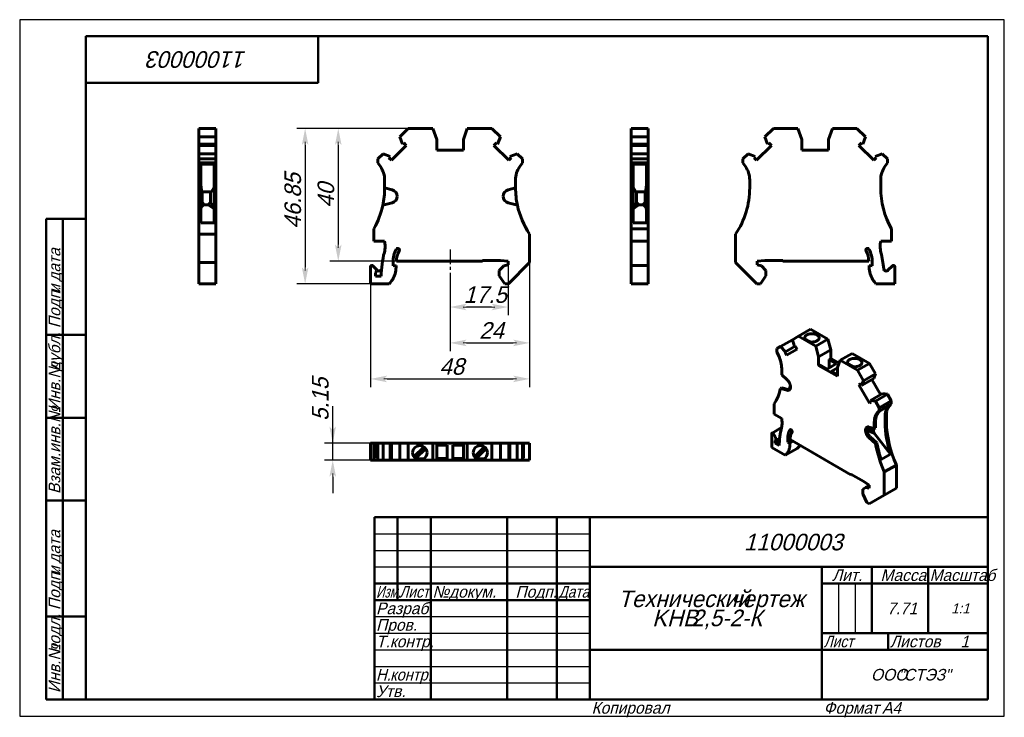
# Model space of a CAD drawing. Header units: millimetres. Extents: x 0 to 297, y 0 to 210.
import ezdxf

# ---------------------------------------------------------------- set-up
doc = ezdxf.new("R2010")
doc.units = ezdxf.units.MM
doc.linetypes.add('CENTER_per1_scale0.137402', pattern=[6.98, 4.3625, -0.8725, 0.8725, -0.8725])
doc.styles.add('TextStyle_1', font='T-FLEX Type A.TTF', dxfattribs={"oblique": 15, "height": 5})
doc.styles.add('TextStyle_2', font='T-FLEX Type A.TTF', dxfattribs={"oblique": 15, "height": 3.5})
doc.styles.add('TextStyle_3', font='T-FLEX Type A.TTF', dxfattribs={"width": 0.744064, "oblique": 15, "height": 3.5})
doc.styles.add('TextStyle_4', font='T-FLEX Type A.TTF', dxfattribs={"width": 0.883061, "oblique": 15, "height": 3.5})
doc.styles.add('TextStyle_5', font='T-FLEX Type A.TTF', dxfattribs={"width": 0.94413, "oblique": 15, "height": 3.5})
doc.styles.add('TextStyle_6', font='T-FLEX Type A.TTF', dxfattribs={"width": 0.98844, "oblique": 15, "height": 3.5})
doc.styles.add('TextStyle_7', font='T-FLEX Type A.TTF', dxfattribs={"oblique": 15, "height": 5})
doc.styles.add('TextStyle_8', font='T-FLEX Type A.TTF', dxfattribs={"oblique": 15, "height": 3})
doc.styles.add('TextStyle_9', font='T-FLEX Type A.TTF', dxfattribs={"oblique": 15, "height": 3.5})
doc.dimstyles.new('DIM_ST_1', dxfattribs={"dimtxt": 5, "dimasz": 5, "dimexe": 2.5, "dimexo": 0, "dimtad": 1, "dimrnd": 0.01, "dimdsep": 46, "dimtxsty": 'TextStyle_1', "dimblk": 'Arrow_3_C7_Status', "dimcen": 0.09, "dimclrd": 7, "dimclre": 7, "dimclrt": 7, "dimazin": 0, "dimtfac": 1, "dimtdec": 0, "dimtmove": 0, "dimatfit": 0, "dimldrblk": 'NONE', "dimfxl": 1, "dimtvp": 1, "dimtolj": 1, "dimarcsym": 0})
doc.dimstyles.new('DIM_ST_2', dxfattribs={"dimtxt": 5, "dimasz": 5, "dimexe": 2.5, "dimexo": 0, "dimtad": 1, "dimrnd": 0.01, "dimdsep": 46, "dimtxsty": 'TextStyle_1', "dimblk": 'Arrow_3_C7_Status', "dimcen": 0.09, "dimclrd": 7, "dimclre": 7, "dimclrt": 7, "dimazin": 0, "dimtfac": 1, "dimtdec": 0, "dimtmove": 0, "dimatfit": 0, "dimldrblk": 'NONE', "dimfxl": 1, "dimtvp": 1, "dimtolj": 1, "dimarcsym": 0})
doc.dimstyles.new('DIM_ST_3', dxfattribs={"dimtxt": 5, "dimasz": 5, "dimexe": 2.5, "dimexo": 0, "dimtad": 1, "dimrnd": 0.01, "dimdsep": 46, "dimtxsty": 'TextStyle_1', "dimblk": 'Arrow_3_C7_Status', "dimcen": 0.09, "dimclrd": 7, "dimclre": 7, "dimclrt": 7, "dimazin": 0, "dimtfac": 1, "dimtdec": 0, "dimtmove": 0, "dimatfit": 0, "dimldrblk": 'NONE', "dimfxl": 1, "dimtvp": 1, "dimtolj": 1, "dimarcsym": 0})

# ---------------------------------------------------------------- blocks, each defined once
blk = doc.blocks.new('Arrow_3_C7_Status')
at = {"color": 7, "linetype": 'Continuous', "lineweight": 0}
blk.add_line((-1, 0), (-0.8, 0), dxfattribs=at)
at = {"color": 7}
blk.add_solid([(-1, -0.2), (0, 0), (-0.8, 0), (-1, 0.2)], dxfattribs=at)
blk = doc.blocks.new('*D5')
at = {"color": 7, "lineweight": -2}
for p, q in [((153.82, 136.76), (153.82, 110.05)), ((129.82, 133.71), (129.82, 110.05)), ((134.82, 112.55), (148.82, 112.55))]:
    blk.add_line(p, q, dxfattribs=at)
at = {"layer": 'Defpoints', "color": 0}
for p in [(153.82, 136.76), (129.82, 133.71), (153.82, 112.55)]:
    blk.add_point(p, dxfattribs=at)
at = {"color": 7, "lineweight": -2, "xscale": 5, "yscale": 5, "zscale": 5, "rotation": 180}
blk.add_blockref('Arrow_3_C7_Status', (129.82, 112.55), dxfattribs=at)
at = {"color": 7, "lineweight": -2, "xscale": 5, "yscale": 5, "zscale": 5}
blk.add_blockref('Arrow_3_C7_Status', (153.82, 112.55), dxfattribs=at)
blk = doc.blocks.new('_None')
blk = doc.blocks.new('*D6')
at = {"color": 7, "lineweight": -2}
for p, q in [((117.22, 177.21), (83.6, 177.21)), ((86.1, 172.21), (86.1, 135.36)), ((105.82, 130.36), (83.6, 130.36))]:
    blk.add_line(p, q, dxfattribs=at)
at = {"layer": 'Defpoints', "color": 0}
for p in [(117.22, 177.21), (86.1, 130.36), (105.82, 130.36)]:
    blk.add_point(p, dxfattribs=at)
at = {"color": 7, "lineweight": -2, "xscale": 5, "yscale": 5, "zscale": 5}
for p, rotation in [((86.1, 177.21), 90.0000000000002), ((86.1, 130.36), 270.0000000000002)]:
    blk.add_blockref('Arrow_3_C7_Status', p, dxfattribs=dict(at, rotation=rotation))
blk = doc.blocks.new('*D7')
at = {"color": 7, "lineweight": -2}
for p, q in [((147.32, 137.21), (147.32, 120.86)), ((129.82, 133.71), (129.82, 120.86)), ((142.32, 123.36), (134.82, 123.36))]:
    blk.add_line(p, q, dxfattribs=at)
at = {"layer": 'Defpoints', "color": 0}
for p in [(147.32, 137.21), (129.82, 133.71), (129.82, 123.36)]:
    blk.add_point(p, dxfattribs=at)
at = {"color": 7, "lineweight": -2, "xscale": 5, "yscale": 5, "zscale": 5, "rotation": 180}
blk.add_blockref('Arrow_3_C7_Status', (129.82, 123.36), dxfattribs=at)
at = {"color": 7, "lineweight": -2, "xscale": 5, "yscale": 5, "zscale": 5}
blk.add_blockref('Arrow_3_C7_Status', (147.32, 123.36), dxfattribs=at)
blk = doc.blocks.new('*D8')
at = {"color": 7, "lineweight": -2}
for p, q in [((153.82, 136.76), (153.82, 99.19)), ((105.82, 130.36), (105.82, 99.19)), ((110.82, 101.69), (148.82, 101.69))]:
    blk.add_line(p, q, dxfattribs=at)
at = {"layer": 'Defpoints', "color": 0}
for p in [(153.82, 136.76), (105.82, 130.36), (153.82, 101.69)]:
    blk.add_point(p, dxfattribs=at)
at = {"color": 7, "lineweight": -2, "xscale": 5, "yscale": 5, "zscale": 5}
for p, rotation in [((105.82, 101.69), 180), ((153.82, 101.69), 360)]:
    blk.add_blockref('Arrow_3_C7_Status', p, dxfattribs=dict(at, rotation=rotation))
blk = doc.blocks.new('*D9')
at = {"color": 7, "lineweight": -2}
for p, q in [((117.22, 177.21), (93.6, 177.21)), ((96.1, 172.21), (96.1, 142.21)), ((113.63, 137.21), (93.6, 137.21))]:
    blk.add_line(p, q, dxfattribs=at)
at = {"layer": 'Defpoints', "color": 0}
for p in [(117.22, 177.21), (96.1, 137.21), (113.63, 137.21)]:
    blk.add_point(p, dxfattribs=at)
at = {"color": 7, "lineweight": -2, "xscale": 5, "yscale": 5, "zscale": 5}
for p, rotation in [((96.1, 177.21), 90.0000000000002), ((96.1, 137.21), 270.0000000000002)]:
    blk.add_blockref('Arrow_3_C7_Status', p, dxfattribs=dict(at, rotation=rotation))
blk = doc.blocks.new('*D10')
at = {"color": 7, "lineweight": -2}
for p, q in [((94.42, 82.35), (94.42, 93.49)), ((94.42, 87.35), (94.42, 92.35)), ((105.82, 82.35), (91.92, 82.35)), ((94.42, 77.2), (94.42, 82.35)), ((105.82, 77.2), (91.92, 77.2)), ((94.42, 72.2), (94.42, 67.2))]:
    blk.add_line(p, q, dxfattribs=at)
at = {"layer": 'Defpoints', "color": 0}
for p in [(94.42, 82.35), (105.82, 82.35), (105.82, 77.2)]:
    blk.add_point(p, dxfattribs=at)
at = {"color": 7, "lineweight": -2, "xscale": 5, "yscale": 5, "zscale": 5}
for p, rotation in [((94.42, 82.35), 270), ((94.42, 77.2), 90)]:
    blk.add_blockref('Arrow_3_C7_Status', p, dxfattribs=dict(at, rotation=rotation))
blk = doc.blocks.new('_FR1Страница_1')
at = {"color": 7, "linetype": 'Continuous', "lineweight": 25}
for p, q in [((0, 210), (0, 0)), ((297, 210), (0, 210)), ((297, 0), (297, 210)), ((107, 55), (172, 55)), ((107, 50), (172, 50)), ((107, 45), (172, 45)), ((247, 40), (247, 25)), ((252, 40), (252, 25)), ((107, 30), (172, 30)), ((107, 25), (172, 25)), ((107, 20), (172, 20)), ((242, 20), (292, 20)), ((262, 20), (262, 20)), ((107, 15), (172, 15)), ((107, 10), (172, 10)), ((0, 0), (297, 0))]:
    blk.add_line(p, q, dxfattribs=at)
at = {"color": 7, "linetype": 'Continuous', "lineweight": 50}
for p, q in [((20, 5), (20, 205)), ((20, 205), (292, 205)), ((90, 191), (90, 205)), ((292, 205), (292, 5)), ((20, 191), (90, 191)), ((8, 5), (8, 150)), ((8, 150), (20, 150)), ((13, 150), (13, 5)), ((8, 115), (20, 115)), ((8, 90), (20, 90)), ((20, 65), (8, 65)), ((107, 5), (107, 60)), ((107, 60), (292, 60)), ((114, 60), (114, 35)), ((124, 60), (124, 5)), ((147, 60), (147, 5)), ((162, 60), (162, 5)), ((172, 60), (172, 5)), ((172, 45), (292, 45)), ((242, 45), (242, 5)), ((257, 45), (257, 25)), ((274, 45), (274, 25)), ((107, 40), (172, 40)), ((242, 40), (292, 40)), ((107, 35), (172, 35)), ((8, 30), (20, 30)), ((242, 25), (292, 25)), ((262, 25), (262, 20)), ((172, 20), (292, 20)), ((20, 5), (8, 5)), ((292, 5), (20, 5))]:
    blk.add_line(p, q, dxfattribs=at)
at = {"color": 7, "oblique": 15}
for s, height, rotation, style, p in [('11000003', 5, 180, 'TextStyle_7', (68.52, 200.5)), ('дата', 3.5, 90, 'TextStyle_2', (12.25, 131.01)), ('Подп.', 3.5, 90, 'TextStyle_2', (12.25, 117)), ('и', 3.5, 90, 'TextStyle_2', (12.25, 127.51)), ('дубл.', 3.5, 90, 'TextStyle_2', (12.25, 104.01)), ('Инв.№', 3.5, 90, 'TextStyle_2', (12.25, 92)), ('Взам.инв.№', 3.5, 90, 'TextStyle_2', (12.25, 67)), ('дата', 3.5, 90, 'TextStyle_2', (12.25, 46.01)), ('Подп.', 3.5, 90, 'TextStyle_2', (12.25, 32)), ('и', 3.5, 90, 'TextStyle_2', (12.25, 42.51)), ('подл.', 3.5, 90, 'TextStyle_2', (12.25, 19.01)), ('Инв.№', 3.5, 90, 'TextStyle_2', (12.25, 7))]:
    blk.add_text(s, height=height, rotation=rotation, dxfattribs=dict(at, style=style)).set_placement(p)
for s, height, style, p in [('11000003', 5, 'TextStyle_7', (218.48, 50)), ('Лит.', 3.5, 'TextStyle_2', (245.03, 40.76)), ('Масса', 3.5, 'TextStyle_2', (259.65, 40.76)), ('№', 3.5, 'TextStyle_2', (124.5, 35.75)), ('Подп.', 3.5, 'TextStyle_2', (149.53, 35.75)), ('докум.', 3.5, 'TextStyle_2', (129.5, 35.75)), ('Технический', 5, 'TextStyle_7', (180.55, 32.88)), ('чертеж', 5, 'TextStyle_7', (214.51, 32.88)), ('Разраб.', 3.5, 'TextStyle_2', (107.5, 30.75)), ('7.71', 3.5, 'TextStyle_2', (261.66, 30.75)), ('1:1', 3, 'TextStyle_8', (280.99, 31)), ('KHB', 5, 'TextStyle_7', (190.79, 27.12)), ('2,5-2-К', 5, 'TextStyle_7', (202.58, 27.12)), ('Пров.', 3.5, 'TextStyle_2', (107.5, 25.75)), ('Т.контр.', 3.5, 'TextStyle_2', (107.5, 20.75)), ('Листов', 3.5, 'TextStyle_2', (262.5, 20.75)), ('1', 3.5, 'TextStyle_9', (283.78, 20.75)), ('ООО', 3.5, 'TextStyle_2', (256.78, 10.75)), ('"СТЭЗ"', 3.5, 'TextStyle_2', (265.03, 10.75)), ('Утв.', 3.5, 'TextStyle_2', (107.5, 5.75)), ('Копировал', 3.5, 'TextStyle_2', (172.5, 0.75)), ('Формат', 3.5, 'TextStyle_2', (242.5, 0.75)), ('A4', 3.5, 'TextStyle_2', (260.12, 0.75))]:
    blk.add_text(s, height=height, dxfattribs=dict(at, style=style)).set_placement(p)
for s, style, width, p in [('Масштаб', 'TextStyle_6', 0.98844, (274.5, 40.76)), ('Изм.', 'TextStyle_3', 0.744064, (107.5, 35.75)), ('Лист', 'TextStyle_4', 0.883061, (114.5, 35.75)), ('Дата', 'TextStyle_4', 0.883061, (162.5, 35.75)), ('Лист', 'TextStyle_4', 0.883061, (242.5, 20.75)), ('Н.', 'TextStyle_5', 0.94413, (107.5, 10.75)), ('контр.', 'TextStyle_5', 0.94413, (111.75, 10.75))]:
    blk.add_text(s, height=3.5, dxfattribs=dict(at, style=style, width=width)).set_placement(p)
blk = doc.blocks.new('Страница_1')
at = {"color": 7, "linetype": 'Continuous', "lineweight": 60}
for p, q in [((54.042, 177.208), (59.192, 177.208)), ((54.042, 174.634), (54.042, 177.208)), ((59.192, 174.634), (59.192, 177.208)), ((117.224, 177.208), (114.65, 174.634)), ((124.624, 177.208), (117.224, 177.208)), ((125.824, 173.911), (124.624, 177.208)), ((135.024, 177.208), (133.824, 173.911)), ((142.424, 177.208), (135.024, 177.208)), ((144.999, 174.634), (142.424, 177.208)), ((189.623, 177.208), (184.473, 177.208)), ((184.473, 177.208), (184.473, 174.634)), ((189.623, 177.208), (189.623, 174.634)), ((224.782, 174.634), (227.356, 177.208)), ((227.356, 177.208), (234.756, 177.208)), ((234.756, 177.208), (235.956, 173.911)), ((243.956, 173.911), (245.156, 177.208)), ((245.156, 177.208), (252.556, 177.208)), ((252.556, 177.208), (255.13, 174.634)), ((54.042, 172.491), (54.042, 174.634)), ((54.042, 174.634), (59.192, 174.634)), ((54.042, 172.491), (59.192, 172.491)), ((54.042, 172.489), (54.042, 172.108)), ((59.192, 172.491), (59.192, 174.634)), ((59.192, 172.108), (59.192, 172.489)), ((114.65, 174.634), (115.485, 172.491)), ((115.858, 172.864), (115.485, 172.491)), ((116.615, 172.108), (115.858, 172.864)), ((125.824, 170.708), (125.824, 173.911)), ((133.824, 173.911), (133.824, 170.708)), ((143.791, 172.864), (143.034, 172.108)), ((144.164, 172.491), (143.791, 172.864)), ((144.164, 172.491), (144.999, 174.634)), ((184.473, 174.634), (184.473, 172.491)), ((189.623, 174.634), (184.473, 174.634)), ((189.623, 172.491), (184.473, 172.491)), ((184.473, 172.489), (184.473, 172.108)), ((189.623, 174.634), (189.623, 172.491)), ((189.623, 172.108), (189.623, 172.489)), ((225.616, 172.491), (224.782, 174.634)), ((225.989, 172.864), (225.616, 172.491)), ((226.746, 172.108), (225.989, 172.864)), ((235.956, 173.911), (235.956, 170.708)), ((243.956, 170.708), (243.956, 173.911)), ((253.922, 172.864), (253.166, 172.108)), ((254.296, 172.491), (253.922, 172.864)), ((255.13, 174.634), (254.296, 172.491)), ((54.042, 172.108), (59.192, 172.108)), ((54.042, 172.108), (54.042, 169.602)), ((54.042, 169.6), (59.192, 169.6)), ((54.042, 168.008), (54.042, 169.6)), ((59.192, 169.602), (59.192, 172.108)), ((59.192, 168.008), (59.192, 169.6)), ((109.616, 169.6), (108.024, 168.008)), ((111.759, 168.765), (109.616, 169.6)), ((112.142, 167.635), (116.615, 172.108)), ((133.824, 170.708), (125.824, 170.708)), ((143.034, 172.108), (147.507, 167.635)), ((150.033, 169.6), (147.89, 168.765)), ((151.624, 168.008), (150.033, 169.6)), ((184.473, 172.108), (184.473, 169.602)), ((189.623, 172.108), (184.473, 172.108)), ((189.623, 169.6), (184.473, 169.6)), ((184.473, 169.6), (184.473, 168.008)), ((189.623, 169.602), (189.623, 172.108)), ((189.623, 169.6), (189.623, 168.008)), ((218.156, 168.008), (219.748, 169.6)), ((219.748, 169.6), (221.89, 168.765)), ((222.274, 167.635), (226.746, 172.108)), ((235.956, 170.708), (243.956, 170.708)), ((253.166, 172.108), (257.638, 167.635)), ((258.021, 168.765), (260.164, 169.6)), ((260.164, 169.6), (261.756, 168.008)), ((54.042, 166.808), (54.042, 168.008)), ((54.042, 168.008), (59.192, 168.008)), ((54.042, 165.688), (54.042, 166.808)), ((54.042, 166.808), (59.192, 166.808)), ((54.592, 166.424), (58.642, 166.424)), ((54.592, 165.688), (54.592, 166.424)), ((58.642, 165.688), (58.642, 166.424)), ((59.192, 166.808), (59.192, 168.008)), ((59.192, 165.688), (59.192, 166.808)), ((108.024, 168.008), (108.024, 166.808)), ((108.024, 166.808), (108.808, 165.688)), ((111.759, 168.765), (111.385, 168.392)), ((111.385, 168.392), (112.142, 167.635)), ((147.507, 167.635), (148.263, 168.392)), ((148.263, 168.392), (147.89, 168.765)), ((150.84, 165.688), (151.624, 166.808)), ((151.624, 166.808), (151.624, 168.008)), ((184.473, 168.008), (184.473, 166.808)), ((189.623, 168.008), (184.473, 168.008)), ((189.623, 166.808), (184.473, 166.808)), ((184.473, 166.808), (184.473, 165.688)), ((189.073, 166.424), (185.023, 166.424)), ((185.023, 165.688), (185.023, 166.424)), ((189.073, 165.688), (189.073, 166.424)), ((189.623, 168.008), (189.623, 166.808)), ((189.623, 166.808), (189.623, 165.688)), ((218.156, 166.808), (218.156, 168.008)), ((218.94, 165.688), (218.156, 166.808)), ((221.89, 168.765), (221.517, 168.392)), ((221.517, 168.392), (222.274, 167.635)), ((257.638, 167.635), (258.395, 168.392)), ((258.395, 168.392), (258.021, 168.765)), ((261.756, 166.808), (260.972, 165.688)), ((261.756, 168.008), (261.756, 166.808)), ((54.042, 161.673), (54.042, 165.688)), ((54.592, 161.673), (54.592, 165.688)), ((58.642, 161.673), (58.642, 165.688)), ((59.192, 161.673), (59.192, 165.688)), ((184.473, 161.673), (184.473, 165.688)), ((185.023, 161.673), (185.023, 165.688)), ((189.073, 161.673), (189.073, 165.688)), ((189.623, 161.673), (189.623, 165.688)), ((54.042, 159.313), (54.042, 161.673)), ((54.592, 159.313), (54.592, 161.673)), ((58.642, 159.308), (58.642, 161.673)), ((59.192, 159.308), (59.192, 161.673)), ((110.074, 161.673), (110.074, 159.313)), ((149.574, 159.313), (149.574, 161.673)), ((184.473, 161.673), (184.473, 159.308)), ((185.023, 159.308), (185.023, 161.673)), ((189.073, 159.313), (189.073, 161.673)), ((189.623, 161.673), (189.623, 159.313)), ((220.206, 159.308), (220.206, 161.673)), ((259.706, 161.673), (259.706, 159.308)), ((54.042, 158.705), (54.042, 159.313)), ((54.592, 159.313), (54.042, 159.313)), ((54.042, 158.705), (54.042, 156.773)), ((54.792, 158.609), (54.592, 160.269)), ((54.592, 159.313), (54.592, 158.705)), ((54.592, 158.705), (54.592, 156.773)), ((54.977, 158.108), (54.792, 158.609)), ((54.792, 153.849), (54.792, 158.609)), ((57.859, 158.108), (54.977, 158.108)), ((54.992, 158.108), (54.992, 154.395)), ((57.592, 158.108), (57.592, 154.908)), ((58.642, 159.495), (57.859, 158.108)), ((58.642, 159.308), (58.642, 148.708)), ((59.192, 159.308), (59.192, 145.364)), ((110.074, 159.313), (112.342, 158.705)), ((110.074, 159.308), (110.074, 159.311)), ((147.307, 158.705), (149.574, 159.313)), ((149.574, 159.308), (149.574, 159.311)), ((184.473, 159.308), (184.473, 146.982)), ((185.023, 159.495), (185.806, 158.108)), ((185.023, 159.308), (185.023, 148.708)), ((188.687, 158.108), (185.806, 158.108)), ((186.073, 158.108), (186.073, 154.908)), ((188.673, 158.108), (188.673, 154.395)), ((188.687, 158.108), (188.873, 158.609)), ((188.873, 158.609), (189.073, 160.269)), ((188.873, 153.849), (188.873, 158.609)), ((189.073, 159.313), (189.623, 159.313)), ((189.073, 159.313), (189.073, 158.705)), ((189.073, 158.705), (189.073, 156.773)), ((189.623, 159.313), (189.623, 158.705)), ((189.623, 158.705), (189.623, 156.773)), ((54.042, 156.742), (54.042, 156.773)), ((54.042, 156.742), (54.042, 154.811)), ((54.042, 154.053), (54.042, 154.811)), ((54.592, 156.742), (54.592, 156.773)), ((54.592, 156.742), (54.592, 154.811)), ((54.592, 154.811), (54.592, 154.053)), ((54.992, 154.908), (55.692, 154.208)), ((57.592, 154.908), (56.892, 154.208)), ((57.592, 154.908), (58.642, 153.418)), ((112.342, 154.811), (109.516, 154.053)), ((113.824, 156.773), (113.824, 156.742)), ((145.824, 156.742), (145.824, 156.773)), ((150.133, 154.053), (147.307, 154.811)), ((186.073, 154.908), (185.023, 153.418)), ((186.073, 154.908), (186.773, 154.208)), ((188.673, 154.908), (187.973, 154.208)), ((189.073, 156.742), (189.073, 156.773)), ((189.073, 156.742), (189.073, 154.811)), ((189.073, 154.811), (189.073, 154.053)), ((189.623, 156.773), (189.623, 156.742)), ((189.623, 156.742), (189.623, 154.811)), ((189.623, 154.811), (189.623, 154.053)), ((54.042, 154.053), (54.042, 145.364)), ((54.592, 154.053), (54.042, 154.053)), ((54.592, 154.053), (54.592, 148.708)), ((54.76, 153.515), (54.592, 152.693)), ((54.76, 153.515), (55.692, 154.208)), ((54.76, 153.515), (54.792, 153.849)), ((54.792, 153.849), (54.992, 154.395)), ((56.892, 154.208), (55.692, 154.208)), ((56.892, 154.208), (58.642, 152.924)), ((186.773, 154.208), (185.023, 152.924)), ((186.773, 154.208), (187.973, 154.208)), ((188.905, 153.515), (187.973, 154.208)), ((188.873, 153.849), (188.673, 154.395)), ((188.905, 153.515), (188.873, 153.849)), ((188.905, 153.515), (189.073, 152.693)), ((189.073, 154.053), (189.073, 148.708)), ((189.623, 154.053), (189.073, 154.053)), ((189.623, 154.053), (189.623, 146.982)), ((58.642, 148.708), (54.592, 148.708)), ((189.073, 148.708), (185.023, 148.708)), ((106.824, 146.982), (106.824, 143.208)), ((184.473, 146.982), (184.473, 143.208)), ((189.623, 146.982), (184.473, 146.982)), ((189.623, 146.982), (189.623, 143.208)), ((262.956, 146.982), (262.956, 143.208)), ((54.042, 136.758), (54.042, 145.364)), ((54.042, 145.364), (59.192, 145.364)), ((59.192, 136.758), (59.192, 145.364)), ((106.824, 143.208), (110.068, 143.208)), ((153.824, 136.758), (153.824, 145.364)), ((184.473, 141.683), (184.473, 143.208)), ((189.623, 143.208), (184.473, 143.208)), ((189.623, 141.683), (189.623, 143.208)), ((215.956, 136.758), (215.956, 145.364)), ((262.956, 143.208), (259.713, 143.208)), ((184.473, 139.85), (184.473, 141.683)), ((184.473, 139.85), (184.473, 135.917)), ((189.623, 139.85), (189.623, 141.683)), ((189.623, 139.85), (189.623, 135.917)), ((54.042, 136.758), (59.192, 136.758)), ((54.042, 130.358), (54.042, 136.758)), ((59.192, 130.358), (59.192, 136.758)), ((112.624, 135.829), (112.624, 136.908)), ((113.631, 137.208), (139.624, 137.208)), ((139.624, 137.208), (139.624, 137.408)), ((139.624, 137.408), (145.038, 137.408)), ((145.038, 137.408), (147.324, 137.208)), ((147.324, 137.208), (147.324, 136.108)), ((147.424, 130.358), (153.824, 136.758)), ((222.356, 130.358), (215.956, 136.758)), ((224.742, 137.408), (222.456, 137.208)), ((222.456, 137.208), (222.456, 136.108)), ((230.156, 137.408), (224.742, 137.408)), ((230.156, 137.208), (230.156, 137.408)), ((256.15, 137.208), (230.156, 137.208)), ((257.156, 135.829), (257.156, 136.908)), ((105.824, 135.515), (105.824, 130.358)), ((107.361, 134.944), (106.507, 135.798)), ((107.877, 134.428), (107.361, 134.944)), ((109.152, 134.867), (109.154, 134.891)), ((113.524, 135.908), (112.624, 135.829)), ((113.524, 135.351), (113.524, 135.908)), ((146.027, 135.76), (144.674, 134.408)), ((144.674, 134.408), (144.674, 132.758)), ((147.324, 136.108), (146.027, 135.76)), ((184.473, 135.915), (184.473, 135.515)), ((189.623, 135.915), (184.473, 135.915)), ((184.473, 135.515), (184.473, 130.358)), ((189.623, 135.915), (189.623, 135.515)), ((189.623, 135.515), (189.623, 130.358)), ((222.456, 136.108), (223.754, 135.76)), ((223.754, 135.76), (225.106, 134.408)), ((225.106, 134.408), (225.106, 132.758)), ((256.256, 135.351), (256.256, 135.908)), ((256.256, 135.908), (257.156, 135.829)), ((260.629, 134.867), (260.626, 134.891)), ((261.903, 134.428), (263.273, 135.798)), ((263.956, 135.515), (263.956, 130.358)), ((107.324, 132.708), (107.324, 133.637)), ((109.032, 132.708), (107.324, 132.708)), ((144.674, 132.758), (146.355, 130.358)), ((225.106, 132.758), (223.425, 130.358)), ((54.042, 130.358), (59.192, 130.358)), ((105.824, 130.358), (111.49, 130.358)), ((146.355, 130.358), (147.424, 130.358)), ((189.623, 130.358), (184.473, 130.358)), ((223.425, 130.358), (222.356, 130.358)), ((263.956, 130.358), (258.29, 130.358)), ((234.913, 114.565), (238.555, 116.668)), ((243.787, 113.647), (238.555, 116.668)), ((229.533, 111.459), (233.091, 113.513)), ((234.913, 114.565), (233.093, 113.514)), ((233.093, 113.514), (233.683, 111.424)), ((240.146, 111.544), (234.913, 114.565)), ((236.869, 113.722), (238.366, 112.857)), ((240.146, 111.544), (243.787, 113.647)), ((244.636, 110.465), (243.787, 113.647)), ((229.533, 111.459), (228.408, 110.809)), ((228.408, 110.809), (228.408, 109.829)), ((231.048, 109.903), (229.533, 111.459)), ((231.048, 109.903), (230.784, 109.751)), ((231.048, 109.903), (233.681, 111.423)), ((231.319, 108.824), (234.482, 110.65)), ((233.947, 111.577), (233.683, 111.424)), ((234.482, 110.65), (233.947, 111.577)), ((240.994, 108.362), (240.146, 111.544)), ((240.994, 108.362), (244.636, 110.465)), ((244.636, 107.849), (244.636, 110.465)), ((228.408, 109.829), (228.962, 108.595)), ((230.784, 109.751), (231.319, 108.824)), ((240.994, 105.747), (240.994, 108.362)), ((244.176, 107.584), (244.636, 107.849)), ((244.176, 107.584), (246.403, 106.298)), ((244.176, 105.012), (244.176, 107.584)), ((247.152, 106.397), (244.636, 107.849)), ((247.5, 107.298), (246.651, 105.096)), ((247.5, 107.298), (251.141, 109.401)), ((252.732, 104.277), (247.5, 107.298)), ((256.374, 106.38), (251.141, 109.401)), ((229.857, 104.8), (229.857, 102.873)), ((240.994, 105.747), (241.33, 105.941)), ((246.651, 102.481), (240.994, 105.747)), ((243.557, 104.655), (241.33, 105.941)), ((246.403, 106.298), (243.557, 104.655)), ((244.759, 103.961), (246.651, 105.053)), ((246.651, 102.869), (244.759, 103.961)), ((246.651, 105.096), (246.651, 102.481)), ((249.774, 106.271), (251.271, 105.407)), ((252.732, 104.277), (256.374, 106.38)), ((254.552, 101.125), (252.732, 104.277)), ((258.194, 103.227), (256.374, 106.38)), ((229.857, 102.873), (231.461, 101.451)), ((253.962, 99.716), (257.604, 101.818)), ((253.962, 99.716), (254.552, 101.125)), ((254.552, 101.125), (258.194, 103.227)), ((259.704, 96.946), (257.069, 101.509)), ((257.604, 101.818), (258.194, 103.227)), ((229.462, 98.807), (229.851, 99.031)), ((231.461, 98.271), (229.462, 98.807)), ((231.85, 98.496), (229.851, 99.031)), ((232.509, 99.268), (232.509, 99.243)), ((253.698, 100.173), (253.163, 99.864)), ((253.163, 99.864), (256.326, 94.387)), ((253.962, 99.716), (253.698, 100.173)), ((256.597, 95.153), (260.239, 97.255)), ((258.112, 94.959), (256.597, 95.153)), ((256.861, 94.695), (256.597, 95.153)), ((258.112, 94.959), (261.754, 97.062)), ((259.237, 93.01), (262.879, 95.112)), ((261.754, 97.062), (260.239, 97.255)), ((262.879, 95.112), (261.754, 97.062)), ((262.879, 94.132), (262.879, 95.112)), ((227.559, 94.131), (227.559, 91.05)), ((256.326, 94.387), (256.861, 94.695)), ((259.237, 93.01), (258.112, 94.959)), ((259.237, 92.03), (262.879, 94.132)), ((259.237, 92.03), (259.237, 93.01)), ((259.301, 91.905), (261.797, 93.414)), ((259.436, 92.051), (262.3, 93.704)), ((261.936, 93.314), (262.3, 93.704)), ((262.325, 93.538), (262.879, 94.132)), ((227.559, 91.05), (229.852, 89.726)), ((258.683, 91.436), (259.237, 92.03)), ((259.072, 91.66), (259.436, 92.051)), ((261.041, 88.621), (261.041, 90.552)), ((261.43, 88.845), (261.43, 90.777)), ((229.803, 87.016), (226.935, 85.36)), ((255.136, 86.179), (255.136, 86.204)), ((255.525, 86.404), (255.525, 86.429)), ((255.53, 86.28), (257.764, 85.301)), ((255.747, 87.178), (257.501, 85.856)), ((256.184, 87.177), (257.788, 86.747)), ((257.501, 85.856), (257.501, 86.824)), ((257.788, 86.747), (257.788, 88.674)), ((258.177, 86.971), (257.788, 86.747)), ((258.177, 86.971), (258.177, 88.899)), ((226.852, 85.177), (226.852, 80.966)), ((227.938, 84.084), (227.335, 85.129)), ((227.938, 83.045), (229.252, 83.803)), ((231.66, 82.657), (231.66, 83.538)), ((231.66, 82.657), (232.635, 83.22)), ((232.372, 83.372), (250.752, 72.761)), ((258.183, 82.225), (256.184, 83.997)), ((256.573, 84.221), (258.572, 82.449)), ((257.501, 85.856), (257.764, 85.301)), ((257.764, 85.301), (262.708, 79.003)), ((105.824, 77.203), (105.824, 82.353)), ((106.507, 82.353), (105.824, 82.353)), ((106.822, 82.353), (106.507, 82.353)), ((108.022, 82.353), (106.824, 82.353)), ((106.824, 77.203), (106.824, 82.353)), ((107.716, 77.753), (107.716, 81.803)), ((108.024, 81.803), (107.716, 81.803)), ((109.616, 82.353), (108.024, 82.353)), ((108.024, 77.203), (108.024, 82.353)), ((111.759, 82.353), (109.616, 82.353)), ((109.616, 77.203), (109.616, 82.353)), ((111.759, 77.203), (111.759, 82.353)), ((112.142, 82.353), (111.761, 82.353)), ((114.648, 82.353), (112.142, 82.353)), ((112.142, 77.203), (112.142, 82.353)), ((117.224, 82.353), (114.65, 82.353)), ((114.65, 77.203), (114.65, 82.353)), ((124.624, 82.353), (117.224, 82.353)), ((117.224, 77.203), (117.224, 82.353)), ((121.97, 81.218), (118.934, 78.182)), ((119.429, 77.687), (122.465, 80.723)), ((125.824, 82.353), (124.624, 82.353)), ((124.624, 77.203), (124.624, 82.353)), ((125.824, 77.203), (125.824, 82.353)), ((133.824, 82.353), (125.824, 82.353)), ((125.824, 81.703), (128.974, 81.703)), ((128.974, 81.703), (128.974, 77.678)), ((130.674, 77.678), (130.674, 81.703)), ((130.674, 81.703), (133.824, 81.703)), ((135.024, 82.353), (133.824, 82.353)), ((133.824, 77.203), (133.824, 82.353)), ((135.024, 77.203), (135.024, 82.353)), ((142.424, 82.353), (135.024, 82.353)), ((140.22, 81.218), (137.184, 78.182)), ((137.679, 77.687), (140.715, 80.723)), ((144.999, 82.353), (142.424, 82.353)), ((142.424, 77.203), (142.424, 82.353)), ((144.999, 77.203), (144.999, 82.353)), ((147.507, 82.353), (145.001, 82.353)), ((147.507, 77.203), (147.507, 82.353)), ((147.888, 82.353), (147.507, 82.353)), ((147.89, 77.203), (147.89, 82.353)), ((150.033, 82.353), (147.89, 82.353)), ((150.033, 77.203), (150.033, 82.353)), ((151.624, 82.353), (150.033, 82.353)), ((151.624, 77.203), (151.624, 82.353)), ((151.624, 81.803), (151.933, 81.803)), ((151.626, 82.353), (153.824, 82.353)), ((151.933, 81.803), (151.933, 77.753)), ((153.824, 77.203), (153.824, 82.353)), ((226.852, 80.966), (230.858, 78.653)), ((227.913, 82.273), (227.913, 83.031)), ((227.913, 82.273), (229.184, 83.006)), ((229.12, 81.576), (227.913, 82.273)), ((230.858, 78.653), (234.5, 80.756)), ((232.297, 82.354), (231.66, 82.657)), ((232.297, 82.354), (233.216, 82.885)), ((232.297, 81.9), (232.297, 82.354)), ((258.572, 82.449), (258.183, 82.225)), ((108.024, 77.753), (107.716, 77.753)), ((119.641, 77.553), (121.758, 77.553)), ((128.974, 77.678), (125.824, 77.678)), ((133.824, 77.678), (130.674, 77.678)), ((137.891, 77.553), (140.008, 77.553)), ((151.624, 77.753), (151.933, 77.753)), ((262.708, 79.003), (259.844, 77.35)), ((106.507, 77.203), (105.824, 77.203)), ((106.822, 77.203), (106.507, 77.203)), ((108.022, 77.203), (106.824, 77.203)), ((109.616, 77.203), (108.024, 77.203)), ((111.759, 77.203), (109.616, 77.203)), ((111.761, 77.203), (112.142, 77.203)), ((112.142, 77.203), (114.648, 77.203)), ((117.224, 77.203), (114.65, 77.203)), ((124.624, 77.203), (117.224, 77.203)), ((125.824, 77.203), (124.624, 77.203)), ((133.824, 77.203), (125.824, 77.203)), ((135.024, 77.203), (133.824, 77.203)), ((142.424, 77.203), (135.024, 77.203)), ((144.999, 77.203), (142.424, 77.203)), ((145.001, 77.203), (147.507, 77.203)), ((147.507, 77.203), (147.888, 77.203)), ((150.033, 77.203), (147.89, 77.203)), ((151.624, 77.203), (150.033, 77.203)), ((151.626, 77.203), (153.824, 77.203)), ((260.793, 73.623), (264.435, 75.725)), ((264.435, 68.698), (264.435, 75.725)), ((250.752, 72.924), (254.58, 70.714)), ((250.752, 72.761), (250.752, 72.924)), ((250.752, 72.761), (250.894, 72.842)), ((260.793, 66.596), (260.793, 73.623)), ((255.279, 68.965), (254.323, 68.413)), ((254.323, 68.413), (254.323, 67.065)), ((254.58, 70.714), (256.197, 69.617)), ((255.279, 68.965), (256.197, 69.495)), ((256.197, 68.719), (255.279, 68.965)), ((256.197, 69.617), (256.197, 68.719)), ((260.793, 66.596), (264.435, 68.698)), ((254.323, 67.065), (255.511, 64.42)), ((256.268, 63.983), (260.793, 66.596)), ((255.511, 64.42), (256.268, 63.983))]:
    blk.add_line(p, q, dxfattribs=at)
at = {"color": 7, "linetype": 'CENTER_per1_scale0.137402', "lineweight": 25}
blk.add_line((129.824, 140.693), (129.824, 133.713), dxfattribs=at)
blk.add_line((129.824, 140.693), (129.824, 133.713), dxfattribs=at)
at = {"color": 7, "lineweight": 60, "flags": 128}
for points in [[(236.869, 113.722), (236.841, 113.786), (236.818, 113.852), (236.801, 113.918), (236.791, 113.984), (236.786, 114.051), (236.788, 114.117), (236.796, 114.184), (236.81, 114.25), (236.83, 114.316), (236.856, 114.381), (236.888, 114.445), (236.926, 114.508), (236.97, 114.57), (237.019, 114.63), (237.073, 114.689), (237.133, 114.746), (237.199, 114.801), (237.269, 114.854), (237.344, 114.905), (237.423, 114.953)], [(237.423, 114.953), (237.512, 115.001), (237.605, 115.047), (237.703, 115.089), (237.804, 115.128), (237.909, 115.164), (238.017, 115.196), (238.129, 115.225), (238.243, 115.25), (238.359, 115.272), (238.477, 115.289), (238.597, 115.303), (238.718, 115.313), (238.839, 115.319), (238.961, 115.321), (239.083, 115.319), (239.205, 115.313), (239.326, 115.303), (239.445, 115.289), (239.563, 115.272), (239.68, 115.25), (239.794, 115.225), (239.905, 115.196), (240.013, 115.164), (240.118, 115.128), (240.22, 115.089), (240.317, 115.047), (240.411, 115.001), (240.499, 114.953), (240.583, 114.902), (240.662, 114.848), (240.735, 114.792), (240.803, 114.733), (240.865, 114.672), (240.921, 114.61), (240.971, 114.546), (241.014, 114.48), (241.051, 114.413), (241.082, 114.344), (241.105, 114.275), (241.123, 114.206), (241.133, 114.135), (241.136, 114.065), (241.133, 113.995), (241.123, 113.924), (241.105, 113.855), (241.082, 113.786), (241.051, 113.717), (241.014, 113.65), (240.971, 113.584), (240.921, 113.52), (240.865, 113.458), (240.803, 113.397), (240.735, 113.338), (240.662, 113.282), (240.583, 113.228), (240.499, 113.177)], [(240.499, 113.177), (240.415, 113.131), (240.327, 113.088), (240.236, 113.047), (240.14, 113.01), (240.041, 112.975), (239.94, 112.944), (239.835, 112.915), (239.728, 112.89), (239.619, 112.868), (239.508, 112.85), (239.396, 112.835), (239.282, 112.823), (239.167, 112.815), (239.052, 112.81), (238.936, 112.809), (238.821, 112.812), (238.706, 112.818), (238.591, 112.828), (238.478, 112.841), (238.366, 112.857)], [(249.774, 106.271), (249.745, 106.336), (249.723, 106.401), (249.706, 106.467), (249.695, 106.533), (249.691, 106.6), (249.693, 106.667), (249.701, 106.733), (249.715, 106.8), (249.735, 106.865), (249.761, 106.93), (249.793, 106.994), (249.831, 107.057), (249.874, 107.119), (249.923, 107.179), (249.978, 107.238), (250.038, 107.295), (250.103, 107.35), (250.174, 107.403), (250.248, 107.454), (250.328, 107.502)], [(250.328, 107.502), (250.417, 107.551), (250.51, 107.596), (250.607, 107.639), (250.709, 107.678), (250.814, 107.714), (250.922, 107.746), (251.034, 107.775), (251.148, 107.8), (251.264, 107.821), (251.382, 107.839), (251.502, 107.852), (251.622, 107.862), (251.744, 107.868), (251.866, 107.87), (251.988, 107.868), (252.109, 107.862), (252.23, 107.852), (252.35, 107.839), (252.468, 107.821), (252.584, 107.8), (252.698, 107.775), (252.81, 107.746), (252.918, 107.714), (253.023, 107.678), (253.125, 107.639), (253.222, 107.596), (253.315, 107.551), (253.404, 107.502), (253.488, 107.451), (253.566, 107.397), (253.64, 107.341), (253.708, 107.283), (253.77, 107.222), (253.826, 107.159), (253.875, 107.095), (253.919, 107.029), (253.956, 106.962), (253.986, 106.894), (254.01, 106.825), (254.027, 106.755), (254.037, 106.685), (254.041, 106.615), (254.037, 106.544), (254.027, 106.474), (254.01, 106.404), (253.986, 106.335), (253.956, 106.267), (253.919, 106.2), (253.875, 106.134), (253.826, 106.07), (253.77, 106.007), (253.708, 105.946), (253.64, 105.888), (253.566, 105.832), (253.488, 105.778), (253.404, 105.727)], [(253.404, 105.727), (253.32, 105.681), (253.232, 105.637), (253.14, 105.597), (253.045, 105.559), (252.946, 105.525), (252.844, 105.493), (252.74, 105.465), (252.633, 105.439), (252.524, 105.418), (252.413, 105.399), (252.3, 105.384), (252.186, 105.372), (252.072, 105.364), (251.956, 105.36), (251.841, 105.359), (251.726, 105.361), (251.61, 105.367), (251.496, 105.377), (251.383, 105.39), (251.271, 105.407)], [(231.461, 101.451), (231.535, 101.383), (231.607, 101.311), (231.678, 101.235), (231.748, 101.156), (231.815, 101.074), (231.88, 100.989), (231.943, 100.901), (232.004, 100.811), (232.061, 100.719), (232.116, 100.624), (232.168, 100.528), (232.217, 100.431), (232.262, 100.333), (232.304, 100.234), (232.342, 100.135), (232.376, 100.035), (232.407, 99.936), (232.434, 99.837), (232.457, 99.738), (232.475, 99.641), (232.49, 99.545), (232.5, 99.451), (232.507, 99.359), (232.509, 99.268)], [(232.509, 99.243), (232.507, 99.155), (232.5, 99.07), (232.49, 98.988), (232.475, 98.909), (232.457, 98.834), (232.434, 98.762), (232.407, 98.694), (232.376, 98.63), (232.342, 98.57), (232.304, 98.515), (232.262, 98.464), (232.217, 98.418), (232.168, 98.377), (232.116, 98.341), (232.061, 98.31), (232.004, 98.284), (231.943, 98.264), (231.88, 98.248), (231.815, 98.239), (231.748, 98.234), (231.678, 98.235), (231.607, 98.242), (231.535, 98.254), (231.461, 98.271)], [(232.269, 98.473), (232.204, 98.463), (232.137, 98.459), (232.067, 98.46), (231.996, 98.466), (231.923, 98.478), (231.85, 98.496)], [(232.469, 99.672), (232.462, 99.647), (232.377, 99.353), (232.286, 99.064), (232.19, 98.779), (232.089, 98.5), (232.074, 98.46)], [(261.041, 90.552), (261.043, 90.714), (261.049, 90.873), (261.059, 91.03), (261.073, 91.184), (261.091, 91.335), (261.113, 91.483), (261.144, 91.654), (261.18, 91.82), (261.222, 91.982), (261.27, 92.139), (261.314, 92.268), (261.362, 92.393), (261.414, 92.515), (261.47, 92.632), (261.529, 92.746), (261.592, 92.855), (261.671, 92.979), (261.754, 93.097), (261.843, 93.208), (261.936, 93.314)], [(261.43, 90.777), (261.432, 90.938), (261.438, 91.098), (261.448, 91.254), (261.462, 91.408), (261.48, 91.56), (261.502, 91.708), (261.533, 91.879), (261.569, 92.045), (261.611, 92.206), (261.659, 92.363), (261.703, 92.492), (261.751, 92.618), (261.803, 92.739), (261.859, 92.857), (261.918, 92.97), (261.981, 93.08), (262.06, 93.203), (262.143, 93.321), (262.232, 93.433), (262.325, 93.538)], [(257.788, 88.674), (257.79, 88.836), (257.796, 88.995), (257.806, 89.152), (257.82, 89.306), (257.838, 89.457), (257.86, 89.605), (257.891, 89.776), (257.928, 89.942), (257.97, 90.104), (258.017, 90.261), (258.061, 90.39), (258.109, 90.515), (258.161, 90.637), (258.217, 90.754), (258.276, 90.868), (258.339, 90.977), (258.418, 91.101), (258.502, 91.219), (258.59, 91.33), (258.683, 91.436)], [(258.177, 88.899), (258.179, 89.06), (258.185, 89.22), (258.195, 89.376), (258.209, 89.53), (258.227, 89.682), (258.249, 89.83), (258.28, 90.001), (258.317, 90.167), (258.359, 90.328), (258.406, 90.485), (258.45, 90.614), (258.498, 90.74), (258.55, 90.861), (258.606, 90.979), (258.665, 91.092), (258.728, 91.202), (258.807, 91.325), (258.89, 91.443), (258.979, 91.555), (259.072, 91.66)], [(232.343, 86.316), (232.27, 86.193), (232.201, 86.066), (232.135, 85.935), (232.074, 85.8), (232.017, 85.66), (231.965, 85.519), (231.917, 85.373), (231.873, 85.225), (231.833, 85.072), (231.797, 84.913), (231.765, 84.751), (231.737, 84.585), (231.713, 84.416), (231.694, 84.243), (231.679, 84.071), (231.669, 83.896), (231.662, 83.719), (231.66, 83.538)], [(233.009, 85.74), (233.006, 85.786), (233, 85.835), (232.989, 85.884), (232.975, 85.935), (232.956, 85.985), (232.934, 86.035), (232.908, 86.084), (232.879, 86.131), (232.847, 86.176), (232.813, 86.218), (232.778, 86.256), (232.74, 86.291), (232.702, 86.322), (232.663, 86.348), (232.624, 86.369), (232.585, 86.385), (232.547, 86.395), (232.511, 86.4), (232.476, 86.4), (232.443, 86.393), (232.413, 86.382), (232.386, 86.365), (232.363, 86.343), (232.343, 86.316)], [(256.184, 87.177), (256.111, 87.194), (256.038, 87.206), (255.967, 87.212), (255.897, 87.213), (255.83, 87.209), (255.765, 87.199), (255.702, 87.184), (255.641, 87.164), (255.584, 87.138), (255.529, 87.107), (255.477, 87.071), (255.429, 87.03), (255.383, 86.984), (255.341, 86.933), (255.303, 86.878), (255.269, 86.818), (255.238, 86.754), (255.211, 86.686), (255.189, 86.614), (255.17, 86.539), (255.155, 86.46), (255.145, 86.377), (255.138, 86.292), (255.136, 86.204)], [(255.136, 86.179), (255.138, 86.089), (255.145, 85.997), (255.155, 85.902), (255.17, 85.807), (255.189, 85.709), (255.211, 85.611), (255.238, 85.512), (255.269, 85.413), (255.303, 85.313), (255.341, 85.214), (255.383, 85.115), (255.429, 85.017), (255.477, 84.919), (255.529, 84.823), (255.584, 84.729), (255.641, 84.637), (255.702, 84.547), (255.765, 84.459), (255.83, 84.374), (255.897, 84.291), (255.967, 84.212), (256.038, 84.137), (256.111, 84.065), (256.184, 83.997)], [(255.765, 87.199), (255.73, 87.158), (255.692, 87.102), (255.658, 87.043), (255.627, 86.979), (255.6, 86.911), (255.577, 86.839), (255.559, 86.763), (255.544, 86.684), (255.534, 86.602), (255.527, 86.517), (255.525, 86.429)], [(255.525, 86.404), (255.527, 86.314), (255.534, 86.221), (255.544, 86.127), (255.559, 86.031), (255.577, 85.934), (255.6, 85.836), (255.627, 85.737), (255.658, 85.637), (255.692, 85.538), (255.73, 85.438), (255.772, 85.339), (255.817, 85.241), (255.866, 85.144), (255.918, 85.048), (255.973, 84.954), (256.03, 84.861), (256.091, 84.771), (256.154, 84.683), (256.219, 84.598), (256.286, 84.516), (256.356, 84.437), (256.427, 84.361), (256.499, 84.289), (256.573, 84.221)], [(227.335, 85.129), (227.314, 85.163), (227.292, 85.195), (227.268, 85.225), (227.243, 85.253), (227.217, 85.279), (227.19, 85.302), (227.163, 85.323), (227.135, 85.34), (227.107, 85.355), (227.08, 85.366), (227.053, 85.374), (227.027, 85.378), (227.002, 85.379), (226.978, 85.376), (226.955, 85.37), (226.935, 85.36), (226.916, 85.347), (226.9, 85.331), (226.885, 85.312), (226.874, 85.29), (226.864, 85.265), (226.857, 85.238), (226.853, 85.208), (226.852, 85.177)], [(227.913, 83.031), (227.945, 83.048), (227.975, 83.069), (228.002, 83.094), (228.027, 83.122), (228.05, 83.154), (228.069, 83.189), (228.086, 83.227), (228.1, 83.268), (228.111, 83.311), (228.119, 83.358), (228.123, 83.406), (228.125, 83.457)], [(228.125, 83.457), (228.123, 83.515), (228.117, 83.576), (228.107, 83.638), (228.094, 83.702), (228.076, 83.766), (228.055, 83.83), (228.031, 83.895), (228.003, 83.959), (227.972, 84.022), (227.938, 84.084)], [(232.967, 85.573), (232.893, 85.447), (232.823, 85.315), (232.758, 85.179), (232.698, 85.037), (232.642, 84.89), (232.592, 84.738), (232.546, 84.582), (232.506, 84.422), (232.471, 84.257), (232.441, 84.087), (232.416, 83.914), (232.396, 83.737), (232.381, 83.557), (232.372, 83.372)], [(232.967, 85.573), (232.985, 85.608), (232.998, 85.648), (233.006, 85.692), (233.009, 85.74)], [(231.505, 79.256), (231.589, 79.363), (231.669, 79.476), (231.744, 79.594), (231.815, 79.718), (231.881, 79.847), (231.941, 79.978), (231.997, 80.114), (232.048, 80.255), (232.095, 80.4), (232.137, 80.552), (232.175, 80.709), (232.207, 80.87), (232.235, 81.035), (232.257, 81.203), (232.275, 81.373), (232.287, 81.545), (232.294, 81.721), (232.297, 81.9)], [(235.146, 81.359), (235.23, 81.466), (235.31, 81.579), (235.356, 81.65)]]:
    blk.add_lwpolyline(points, dxfattribs=at)
at = {"color": 7, "linetype": 'Continuous', "lineweight": 60}
for centre, radius, start, end in [((103.074, 161.673), 7, 0, 35), ((156.574, 161.673), 7, 145, 180), ((213.206, 161.673), 7, 360, 35), ((266.706, 161.673), 7, 145, 180), ((85.074, 159.31), 25, 347.65393, 359.99405), ((111.824, 156.773), 2, 0, 75), ((147.824, 156.773), 2, 105, 180), ((174.574, 159.311), 25, 180.00622, 192.3337), ((195.206, 159.308), 25, 326.09874, 360), ((284.706, 159.308), 25, 180, 209.54136), ((111.824, 156.742), 2, 285, 0), ((147.824, 156.742), 2, 180, 255), ((85.074, 159.308), 25, 330.45864, 347.86725), ((174.574, 159.308), 25, 192.13275, 213.90126), ((102.724, 141.683), 7.5, 360, 11.73422), ((267.056, 141.683), 7.5, 168.26578, 180), ((141.124, 132.008), 32.1, 165.85889, 178.75046), ((102.724, 141.683), 7.5, 345.85889, 0), ((120.924, 136.908), 8.3, 152.09877, 180), ((114.031, 140.558), 0.5, 360, 152.09877), ((120.924, 136.908), 7.3, 152.09877, 177.64472), ((114.031, 140.558), 0.5, 332.09877, 0), ((255.749, 140.558), 0.5, 27.90123, 180), ((255.749, 140.558), 0.5, 180.00001, 207.90123), ((248.856, 136.908), 7.3, 2.35528, 27.90123), ((248.856, 136.908), 8.3, 0.00001, 27.90123), ((267.056, 141.683), 7.5, 180, 194.14111), ((228.656, 132.008), 32.1, 5.15339, 14.14111), ((106.224, 135.515), 0.4, 45, 180), ((106.724, 134.308), 0.9, 311.81031, 360), ((106.724, 134.308), 0.9, 0.00001, 45), ((108.407, 134.958), 0.75, 225, 353), ((106.524, 135.351), 7, 327.14012, 360), ((263.256, 135.351), 7, 180, 212.85988), ((261.373, 134.958), 0.75, 187, 315), ((263.556, 135.515), 0.4, 0.00002, 135), ((104.424, 136.708), 9.5, 318.05468, 327.14012), ((265.356, 136.708), 9.5, 212.85988, 221.94532), ((220.322, 104.554), 9.539, 1.47821, 25.06554), ((216.766, 101.25), 12.929, 326.59223, 349.10707), ((221.792, 88.384), 8.171, 0.22601, 9.45037), ((253.578, 81.268), 24.46, 166.41471, 179.27907), ((224.143, 88.372), 5.821, 346.49793, 0.43603), ((292.355, 89.097), 31.318, 180.87146, 198.80267), ((295.208, 89.678), 33.789, 181.41207, 204.38994), ((120.699, 79.453), 2.175, 0, 180), ((138.949, 79.453), 2.175, 0, 179.99999), ((232.562, 83.481), 3.344, 305.41509, 320.60197), ((294.851, 88.655), 37.228, 189.94602, 203.81506), ((293.048, 88.346), 34.976, 189.70544, 198.32344), ((120.699, 79.453), 2.175, 180, 240.87539), ((120.699, 79.453), 2.175, 299.12461, 360), ((138.949, 79.453), 2.175, 180, 240.87539), ((138.949, 79.453), 2.175, 299.12461, 0), ((228.92, 81.379), 3.344, 305.41509, 320.60197)]:
    blk.add_arc(centre, radius, start, end, dxfattribs=at)
blk.add_blockref('_FR1Страница_1', (0, 0))
at = {"color": 7, "style": 'TextStyle_1', "oblique": 15}
for s, p in [('46.85', (84.854, 146.995)), ('40', (94.854, 153.318)), ('5.15', (93.174, 89.023))]:
    blk.add_text(s, height=5, rotation=90, dxfattribs=at).set_placement(p)
for s, p in [('17.5', (133.929, 124.613)), ('24', (138.609, 113.803)), ('48', (126.609, 102.943))]:
    blk.add_text(s, height=5, dxfattribs=at).set_placement(p)
for base, p1, p2, angle, dimstyle, picture, middle, dimtype in [((86.104, 130.358), (117.224, 177.208), (105.824, 130.358), 270, 'DIM_ST_1', '*D6', (86.104, 153.783), 160), ((96.104, 137.208), (117.224, 177.208), (113.631, 137.208), 270, 'DIM_ST_1', '*D9', (96.104, 156.533), 160), ((129.824, 123.363), (147.324, 137.208), (129.824, 133.713), 180, 'DIM_ST_2', '*D7', (138.574, 123.363), 160), ((94.424, 82.353), (105.824, 77.203), (105.824, 82.353), 90, 'DIM_ST_3', '*D10', (94.424, 93.49), 161)]:
    dim = blk.add_linear_dim(base=base, p1=p1, p2=p2, angle=angle, text=' ', dimstyle=dimstyle)
    dim.commit()
    dim.dimension.update_dxf_attribs({"geometry": picture, "text_midpoint": middle, "dimtype": dimtype})
for base, p1, picture, middle in [((153.824, 101.693), (105.824, 130.358), '*D8', (129.824, 101.693)), ((153.824, 112.553), (129.824, 133.713), '*D5', (141.824, 112.553))]:
    dim = blk.add_linear_dim(base=base, p1=p1, p2=(153.824, 136.758), text=' ', dimstyle='DIM_ST_1')
    dim.commit()
    dim.dimension.update_dxf_attribs({"geometry": picture, "text_midpoint": middle, "dimtype": 160})

msp = doc.modelspace()

# ---------------------------------------------------------------- block references
msp.add_blockref('Страница_1', (0, 0))

doc.saveas('drawing.dxf')
